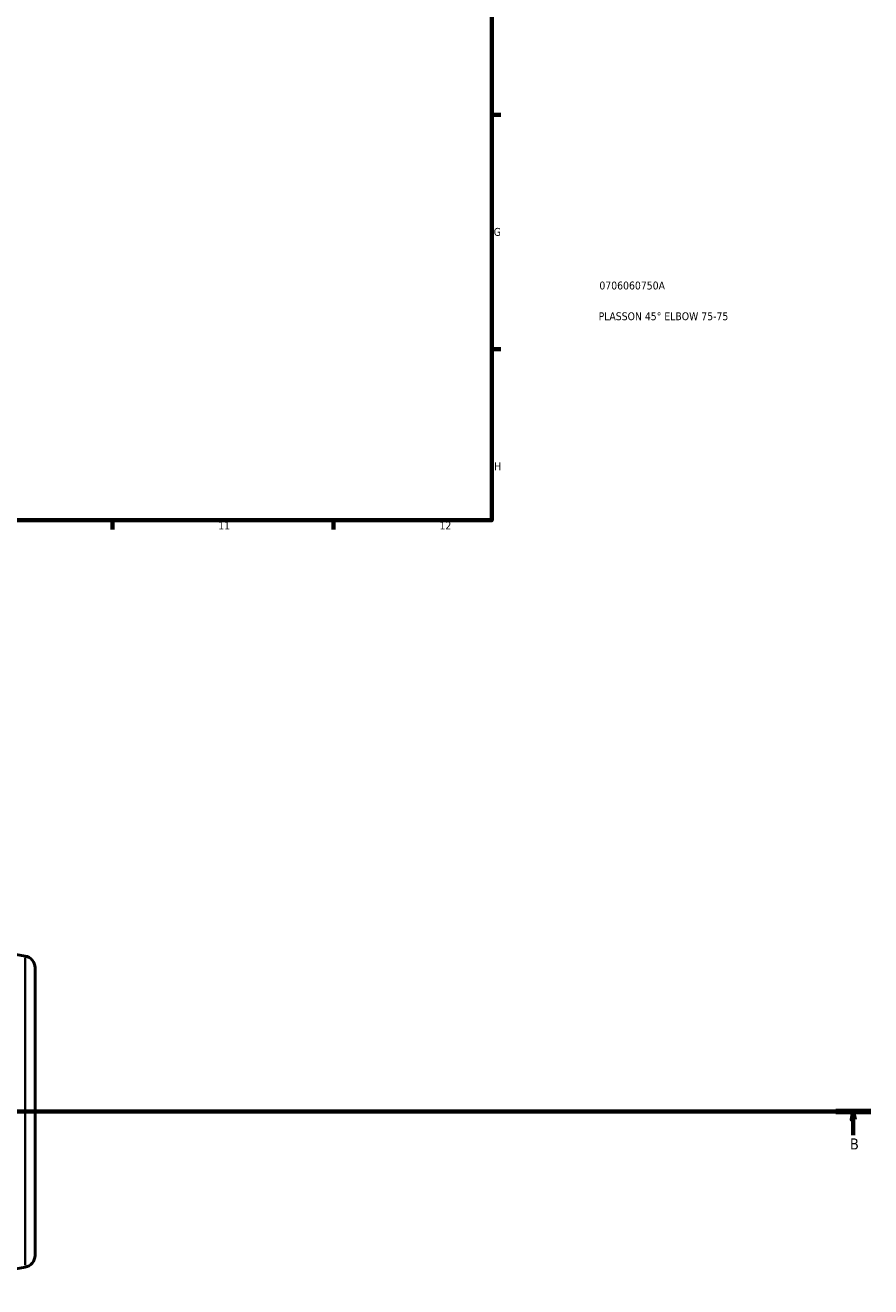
# Model space of a CAD drawing. Header units: millimetres. Extents: x -3 to 1219, y -236 to 1230.
# Tile 4 of 9: x 673 to 941, y -223 to 177. Entities that reach past the tile are written whole.
import ezdxf

# ---------------------------------------------------------------- set-up
doc = ezdxf.new("R2010")
doc.units = ezdxf.units.MM
doc.linetypes.add('CHAIN', pattern=[0.7087, 0.4724, -0.0591, 0.1181, -0.0591])
for name, color, linetype, lineweight in [('Border (ISO)', 7, 'Continuous', 70), ('Section Line (ISO)', 7, 'CHAIN', 70), ('Title (ISO)', 7, 'Continuous', 50), ('Visible (ISO)', 7, 'Continuous', 50), ('Visible Narrow (ISO)', 7, 'Continuous', 35)]:
    doc.layers.add(name, color=color, linetype=linetype, lineweight=lineweight)
doc.styles.add('Label Text (ISO)', font='tahoma.ttf')
doc.styles.add('Note Text (ISO)', font='tahoma.ttf')

# ---------------------------------------------------------------- blocks, each defined once
blk = doc.blocks.new('Borders Default Border')
at = {"layer": 'Border (ISO)'}
for p, q in [((821, 148.5), (823.9, 148.5)), ((821, 74.25), (823.9, 74.25)), ((700.83, 20), (700.83, 17.1)), ((770.92, 20), (770.92, 17.1))]:
    blk.add_line(p, q, dxfattribs=at)
at = {"layer": 'Border (ISO)', "flags": 128}
blk.add_lwpolyline([(20, 20), (20, 574), (821, 574), (821, 20), (20, 20)], dxfattribs=at)
at = {"layer": 'Border (ISO)', "color": 232, "true_color": 0xca0064, "char_height": 2.5, "attachment_point": 7, "style": 'Note Text (ISO)'}
for s, insert in [('G', (821.61, 110.08)), ('H', (821.74, 35.88)), ('11', (734.37, 17.1)), ('12', (804.46, 17.1))]:
    blk.add_mtext(s, dxfattribs=dict(at, insert=insert))
blk = doc.blocks.new('Title Blocks ISO')
at = {"layer": 'Title (ISO)', "color": 232, "true_color": 0xca0064, "style": 'Note Text (ISO)'}
for tag, p in [('PART_NUMBER_001', (34.08, 73.14)), ('DESCRIPTION_001', (33.84, 63.4))]:
    blk.add_attdef(tag, p, '', height=2.5, dxfattribs=at)
blk = doc.blocks.new('2dTransSection0')
at = {"layer": 'Section Line (ISO)', "linetype": 'CHAIN'}
blk.add_line((162.34, -167.36), (941.04, -167.36), dxfattribs=at)
at = {"layer": 'Section Line (ISO)', "linetype": 'Continuous', "lineweight": 140}
blk.add_line((929.95, -167.36), (941.04, -167.36), dxfattribs=at)
at = {"layer": 'Section Line (ISO)', "linetype": 'Continuous'}
for p, q in [((935.5, -167.36), (935, -169.86)), ((935.5, -169.86), (935.5, -167.36)), ((936, -169.86), (935.5, -167.36)), ((935, -169.86), (936, -169.86)), ((935.5, -174.83), (935.5, -169.86))]:
    blk.add_line(p, q, dxfattribs=at)
at = {"layer": 'Section Line (ISO)', "linetype": 'Continuous', "flags": 128}
blk.add_lwpolyline([(936, -169.86), (935.5, -167.36), (935, -169.86), (936, -169.86)], dxfattribs=at)
at = {"layer": 'Section Line (ISO)'}
blk.add_solid([(936, -169.86), (935.5, -167.36), (935, -169.86), (936, -169.86)], dxfattribs=at)
at = {"layer": 'Section Line (ISO)', "insert": (934.43, -179.36), "char_height": 3.5, "attachment_point": 7, "style": 'Label Text (ISO)'}
blk.add_mtext('B', dxfattribs=at)

msp = doc.modelspace()

# ---------------------------------------------------------------- linework, layer by layer
at = {"layer": 'Visible (ISO)'}
for p, q in [((673.236, -118.066), (638.085, -111.868)), ((676.335, -121.759), (676.335, -212.966)), ((673.236, -216.659), (638.085, -222.857))]:
    msp.add_line(p, q, dxfattribs=at)
for centre, start, end in [((672.585, -121.759), 0, 80), ((672.585, -212.966), 280, 0)]:
    msp.add_arc(centre, 3.75, start, end, dxfattribs=at)
at = {"layer": 'Visible Narrow (ISO)'}
msp.add_line((673.236, -216.052), (673.236, -118.673), dxfattribs=at)

# ---------------------------------------------------------------- block references
msp.add_blockref('Borders Default Border', (0, 0))
msp.add_blockref('Title Blocks ISO', (821, 20)).add_auto_attribs({'PART_NUMBER_001': '0706060750A', 'DESCRIPTION_001': 'PLASSON 45° ELBOW 75-75'})
at = {"layer": 'Section Line (ISO)'}
msp.add_blockref('2dTransSection0', (0, 0), dxfattribs=at)

doc.saveas('drawing.dxf')
